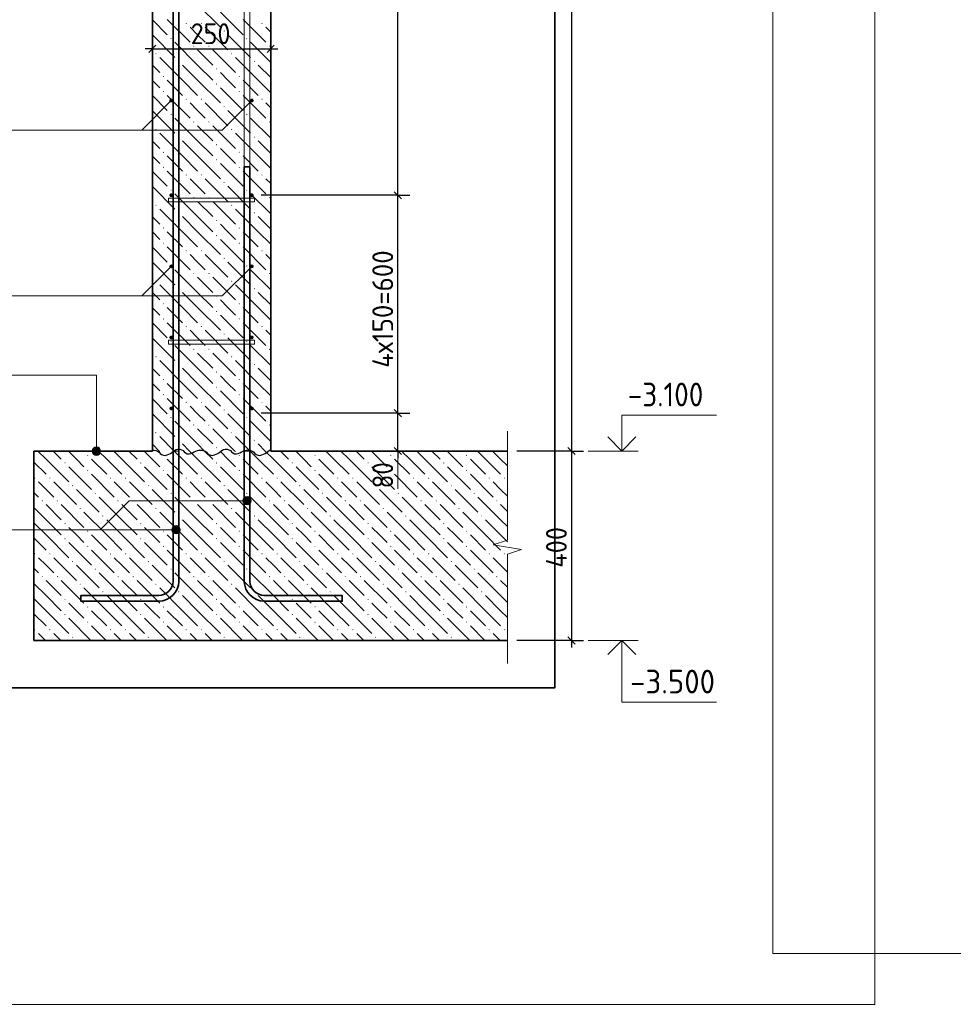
# Model space of a CAD drawing. Header units: millimetres. Extents: x 0 to 42000, y 0 to 29700.
# Tile 3 of 14: x 5225 to 15084, y 5463 to 15857. Entities that reach past the tile are written whole.
import ezdxf

# ---------------------------------------------------------------- set-up
doc = ezdxf.new("R2010")
doc.units = ezdxf.units.MM
for name, color, linetype, lineweight in [('Standard', 7, 'Continuous', 25), ('Выпуски арматуры Г-обр.', 52, 'Continuous', 25), ('ЖБ Плита Фундамента верхний уровень', 7, 'Continuous', 35), ('ЖБ Стена верхний уровень', 7, 'Continuous', 35), ('Позиционная метка линия выноска', 7, 'Continuous', 13), ('Примечания', 7, 'Continuous', 13), ('Стена фоновая арматура У1', 7, 'Continuous', 18), ('Стена фоновая арматура Х1', 7, 'Continuous', 35), ('Стена фоновая затяжка С-обр.', 52, 'Continuous', 25)]:
    doc.layers.add(name, color=color, linetype=linetype, lineweight=lineweight)
doc.styles.add('ISOCPEUR', font='txt')

msp = doc.modelspace()

# ---------------------------------------------------------------- hatches: boundary and pattern name
at = {"layer": 'ЖБ Плита Фундамента верхний уровень', "linetype": 'Continuous', "lineweight": 18, "transparency": 33554687}
for points in [[(5937, 11258), (5944, 11264), (5950, 11258), (5944, 11251)], [(6737, 11258), (6744, 11264), (6750, 11258), (6744, 11251)], [(7537, 11258), (7544, 11264), (7550, 11258), (7544, 11251)], [(8337, 11258), (8344, 11264), (8350, 11258), (8344, 11251)], [(9137, 11258), (9144, 11264), (9150, 11258), (9144, 11251)], [(9937, 11258), (9944, 11264), (9950, 11258), (9944, 11251)], [(5697, 11178), (5704, 11184), (5710, 11178), (5704, 11171)], [(6497, 11178), (6504, 11184), (6510, 11178), (6504, 11171)], [(7297, 11178), (7304, 11184), (7310, 11178), (7304, 11171)], [(8097, 11178), (8104, 11184), (8110, 11178), (8104, 11171)], [(8897, 11178), (8904, 11184), (8910, 11178), (8904, 11171)], [(9697, 11178), (9704, 11184), (9710, 11178), (9704, 11171)], [(5377, 11018), (5384, 11024), (5390, 11018), (5384, 11011)], [(5537, 11018), (5544, 11024), (5550, 11018), (5544, 11011)], [(5937, 11098), (5944, 11104), (5950, 11098), (5944, 11091)], [(6177, 11018), (6184, 11024), (6190, 11018), (6184, 11011)], [(6337, 11018), (6344, 11024), (6350, 11018), (6344, 11011)], [(6737, 11098), (6744, 11104), (6750, 11098), (6744, 11091)], [(6977, 11018), (6984, 11024), (6990, 11018), (6984, 11011)], [(7137, 11018), (7144, 11024), (7150, 11018), (7144, 11011)], [(7537, 11098), (7544, 11104), (7550, 11098), (7544, 11091)], [(7777, 11018), (7784, 11024), (7790, 11018), (7784, 11011)], [(7937, 11018), (7944, 11024), (7950, 11018), (7944, 11011)], [(8337, 11098), (8344, 11104), (8350, 11098), (8344, 11091)], [(8577, 11018), (8584, 11024), (8590, 11018), (8584, 11011)], [(8737, 11018), (8744, 11024), (8750, 11018), (8744, 11011)], [(9137, 11098), (9144, 11104), (9150, 11098), (9144, 11091)], [(9377, 11018), (9384, 11024), (9390, 11018), (9384, 11011)], [(9537, 11018), (9544, 11024), (9550, 11018), (9544, 11011)], [(9937, 11098), (9944, 11104), (9950, 11098), (9944, 11091)], [(10177, 11018), (10184, 11024), (10190, 11018), (10184, 11011)], [(10337, 11018), (10344, 11024), (10350, 11018), (10344, 11011)], [(5777, 10938), (5784, 10944), (5790, 10938), (5784, 10931)], [(6577, 10938), (6584, 10944), (6590, 10938), (6584, 10931)], [(7377, 10938), (7384, 10944), (7390, 10938), (7384, 10931)], [(8177, 10938), (8184, 10944), (8190, 10938), (8184, 10931)], [(8977, 10938), (8984, 10944), (8990, 10938), (8984, 10931)], [(9777, 10938), (9784, 10944), (9790, 10938), (9784, 10931)], [(6017, 10858), (6024, 10864), (6030, 10858), (6024, 10851)], [(6817, 10858), (6824, 10864), (6830, 10858), (6824, 10851)], [(7617, 10858), (7624, 10864), (7630, 10858), (7624, 10851)], [(8417, 10858), (8424, 10864), (8430, 10858), (8424, 10851)], [(9217, 10858), (9224, 10864), (9230, 10858), (9224, 10851)], [(10017, 10858), (10024, 10864), (10030, 10858), (10024, 10851)], [(5457, 10778), (5464, 10784), (5470, 10778), (5464, 10771)], [(5617, 10778), (5624, 10784), (5630, 10778), (5624, 10771)], [(6257, 10778), (6264, 10784), (6270, 10778), (6264, 10771)], [(6417, 10778), (6424, 10784), (6430, 10778), (6424, 10771)], [(7057, 10778), (7064, 10784), (7070, 10778), (7064, 10771)], [(7217, 10778), (7224, 10784), (7230, 10778), (7224, 10771)], [(7857, 10778), (7864, 10784), (7870, 10778), (7864, 10771)], [(8017, 10778), (8024, 10784), (8030, 10778), (8024, 10771)], [(8657, 10778), (8664, 10784), (8670, 10778), (8664, 10771)], [(8817, 10778), (8824, 10784), (8830, 10778), (8824, 10771)], [(9457, 10778), (9464, 10784), (9470, 10778), (9464, 10771)], [(9617, 10778), (9624, 10784), (9630, 10778), (9624, 10771)], [(10257, 10778), (10264, 10784), (10270, 10778), (10264, 10771)], [(5857, 10698), (5864, 10704), (5870, 10698), (5864, 10691)], [(6097, 10618), (6104, 10624), (6110, 10618), (6104, 10611)], [(6657, 10698), (6664, 10704), (6670, 10698), (6664, 10691)], [(6897, 10618), (6904, 10624), (6910, 10618), (6904, 10611)], [(7457, 10698), (7464, 10704), (7470, 10698), (7464, 10691)], [(7697, 10618), (7704, 10624), (7710, 10618), (7704, 10611)], [(8257, 10698), (8264, 10704), (8270, 10698), (8264, 10691)], [(8497, 10618), (8504, 10624), (8510, 10618), (8504, 10611)], [(9057, 10698), (9064, 10704), (9070, 10698), (9064, 10691)], [(9297, 10618), (9304, 10624), (9310, 10618), (9304, 10611)], [(9857, 10698), (9864, 10704), (9870, 10698), (9864, 10691)], [(10097, 10618), (10104, 10624), (10110, 10618), (10104, 10611)], [(5697, 10538), (5704, 10544), (5710, 10538), (5704, 10531)], [(6497, 10538), (6504, 10544), (6510, 10538), (6504, 10531)], [(7297, 10538), (7304, 10544), (7310, 10538), (7304, 10531)], [(8097, 10538), (8104, 10544), (8110, 10538), (8104, 10531)], [(8897, 10538), (8904, 10544), (8910, 10538), (8904, 10531)], [(9697, 10538), (9704, 10544), (9710, 10538), (9704, 10531)], [(5937, 10458), (5944, 10464), (5950, 10458), (5944, 10451)], [(6737, 10458), (6744, 10464), (6750, 10458), (6744, 10451)], [(7537, 10458), (7544, 10464), (7550, 10458), (7544, 10451)], [(8337, 10458), (8344, 10464), (8350, 10458), (8344, 10451)], [(9137, 10458), (9144, 10464), (9150, 10458), (9144, 10451)], [(9937, 10458), (9944, 10464), (9950, 10458), (9944, 10451)], [(5697, 10378), (5704, 10384), (5710, 10378), (5704, 10371)], [(5937, 10298), (5944, 10304), (5950, 10298), (5944, 10291)], [(6497, 10378), (6504, 10384), (6510, 10378), (6504, 10371)], [(6737, 10298), (6744, 10304), (6750, 10298), (6744, 10291)], [(7297, 10378), (7304, 10384), (7310, 10378), (7304, 10371)], [(7537, 10298), (7544, 10304), (7550, 10298), (7544, 10291)], [(8097, 10378), (8104, 10384), (8110, 10378), (8104, 10371)], [(8337, 10298), (8344, 10304), (8350, 10298), (8344, 10291)], [(8897, 10378), (8904, 10384), (8910, 10378), (8904, 10371)], [(9137, 10298), (9144, 10304), (9150, 10298), (9144, 10291)], [(9697, 10378), (9704, 10384), (9710, 10378), (9704, 10371)], [(9937, 10298), (9944, 10304), (9950, 10298), (9944, 10291)], [(5377, 10218), (5384, 10224), (5390, 10218), (5384, 10211)], [(5537, 10218), (5544, 10224), (5550, 10218), (5544, 10211)], [(6177, 10218), (6184, 10224), (6190, 10218), (6184, 10211)], [(6337, 10218), (6344, 10224), (6350, 10218), (6344, 10211)], [(6977, 10218), (6984, 10224), (6990, 10218), (6984, 10211)], [(7137, 10218), (7144, 10224), (7150, 10218), (7144, 10211)], [(7777, 10218), (7784, 10224), (7790, 10218), (7784, 10211)], [(7937, 10218), (7944, 10224), (7950, 10218), (7944, 10211)], [(8577, 10218), (8584, 10224), (8590, 10218), (8584, 10211)], [(8737, 10218), (8744, 10224), (8750, 10218), (8744, 10211)], [(9377, 10218), (9384, 10224), (9390, 10218), (9384, 10211)], [(9537, 10218), (9544, 10224), (9550, 10218), (9544, 10211)], [(10177, 10218), (10184, 10224), (10190, 10218), (10184, 10211)], [(10337, 10218), (10344, 10224), (10350, 10218), (10344, 10211)], [(5777, 10138), (5784, 10144), (5790, 10138), (5784, 10131)], [(6577, 10138), (6584, 10144), (6590, 10138), (6584, 10131)], [(7377, 10138), (7384, 10144), (7390, 10138), (7384, 10131)], [(8177, 10138), (8184, 10144), (8190, 10138), (8184, 10131)], [(8977, 10138), (8984, 10144), (8990, 10138), (8984, 10131)], [(9777, 10138), (9784, 10144), (9790, 10138), (9784, 10131)], [(5457, 9978), (5464, 9984), (5470, 9978), (5464, 9971)], [(5617, 9978), (5624, 9984), (5630, 9978), (5624, 9971)], [(6017, 10058), (6024, 10064), (6030, 10058), (6024, 10051)], [(6257, 9978), (6264, 9984), (6270, 9978), (6264, 9971)], [(6417, 9978), (6424, 9984), (6430, 9978), (6424, 9971)], [(6817, 10058), (6824, 10064), (6830, 10058), (6824, 10051)], [(7057, 9978), (7064, 9984), (7070, 9978), (7064, 9971)], [(7217, 9978), (7224, 9984), (7230, 9978), (7224, 9971)], [(7617, 10058), (7624, 10064), (7630, 10058), (7624, 10051)], [(7857, 9978), (7864, 9984), (7870, 9978), (7864, 9971)], [(8017, 9978), (8024, 9984), (8030, 9978), (8024, 9971)], [(8417, 10058), (8424, 10064), (8430, 10058), (8424, 10051)], [(8657, 9978), (8664, 9984), (8670, 9978), (8664, 9971)], [(8817, 9978), (8824, 9984), (8830, 9978), (8824, 9971)], [(9217, 10058), (9224, 10064), (9230, 10058), (9224, 10051)], [(9457, 9978), (9464, 9984), (9470, 9978), (9464, 9971)], [(9617, 9978), (9624, 9984), (9630, 9978), (9624, 9971)], [(10017, 10058), (10024, 10064), (10030, 10058), (10024, 10051)], [(10257, 9978), (10264, 9984), (10270, 9978), (10264, 9971)], [(5857, 9898), (5864, 9904), (5870, 9898), (5864, 9891)], [(6657, 9898), (6664, 9904), (6670, 9898), (6664, 9891)], [(7457, 9898), (7464, 9904), (7470, 9898), (7464, 9891)], [(8257, 9898), (8264, 9904), (8270, 9898), (8264, 9891)], [(9057, 9898), (9064, 9904), (9070, 9898), (9064, 9891)], [(9857, 9898), (9864, 9904), (9870, 9898), (9864, 9891)], [(6097, 9818), (6104, 9824), (6110, 9818), (6104, 9811)], [(6897, 9818), (6904, 9824), (6910, 9818), (6904, 9811)], [(7697, 9818), (7704, 9824), (7710, 9818), (7704, 9811)], [(8497, 9818), (8504, 9824), (8510, 9818), (8504, 9811)], [(9297, 9818), (9304, 9824), (9310, 9818), (9304, 9811)], [(10097, 9818), (10104, 9824), (10110, 9818), (10104, 9811)], [(5697, 9738), (5704, 9744), (5710, 9738), (5704, 9731)], [(6497, 9738), (6504, 9744), (6510, 9738), (6504, 9731)], [(7297, 9738), (7304, 9744), (7310, 9738), (7304, 9731)], [(8097, 9738), (8104, 9744), (8110, 9738), (8104, 9731)], [(8897, 9738), (8904, 9744), (8910, 9738), (8904, 9731)], [(9697, 9738), (9704, 9744), (9710, 9738), (9704, 9731)], [(5697, 9578), (5704, 9584), (5710, 9578), (5704, 9571)], [(5937, 9658), (5944, 9664), (5950, 9658), (5944, 9651)], [(6497, 9578), (6504, 9584), (6510, 9578), (6504, 9571)], [(6737, 9658), (6744, 9664), (6750, 9658), (6744, 9651)], [(7297, 9578), (7304, 9584), (7310, 9578), (7304, 9571)], [(7537, 9658), (7544, 9664), (7550, 9658), (7544, 9651)], [(8097, 9578), (8104, 9584), (8110, 9578), (8104, 9571)], [(8337, 9658), (8344, 9664), (8350, 9658), (8344, 9651)], [(8897, 9578), (8904, 9584), (8910, 9578), (8904, 9571)], [(9137, 9658), (9144, 9664), (9150, 9658), (9144, 9651)], [(9697, 9578), (9704, 9584), (9710, 9578), (9704, 9571)], [(9937, 9658), (9944, 9664), (9950, 9658), (9944, 9651)], [(5937, 9498), (5944, 9504), (5950, 9498), (5944, 9491)], [(6737, 9498), (6744, 9504), (6750, 9498), (6744, 9491)], [(7537, 9498), (7544, 9504), (7550, 9498), (7544, 9491)], [(8337, 9498), (8344, 9504), (8350, 9498), (8344, 9491)], [(9137, 9498), (9144, 9504), (9150, 9498), (9144, 9491)], [(9937, 9498), (9944, 9504), (9950, 9498), (9944, 9491)], [(5377, 9418), (5384, 9424), (5390, 9418), (5384, 9411)], [(5537, 9418), (5544, 9424), (5550, 9418), (5544, 9411)], [(6177, 9418), (6184, 9424), (6190, 9418), (6184, 9411)], [(6337, 9418), (6344, 9424), (6350, 9418), (6344, 9411)], [(6977, 9418), (6984, 9424), (6990, 9418), (6984, 9411)], [(7137, 9418), (7144, 9424), (7150, 9418), (7144, 9411)], [(7777, 9418), (7784, 9424), (7790, 9418), (7784, 9411)], [(7937, 9418), (7944, 9424), (7950, 9418), (7944, 9411)], [(8577, 9418), (8584, 9424), (8590, 9418), (8584, 9411)], [(8737, 9418), (8744, 9424), (8750, 9418), (8744, 9411)], [(9377, 9418), (9384, 9424), (9390, 9418), (9384, 9411)], [(9537, 9418), (9544, 9424), (9550, 9418), (9544, 9411)], [(10177, 9418), (10184, 9424), (10190, 9418), (10184, 9411)], [(10337, 9418), (10344, 9424), (10350, 9418), (10344, 9411)], [(5777, 9338), (5784, 9344), (5790, 9338), (5784, 9331)], [(6577, 9338), (6584, 9344), (6590, 9338), (6584, 9331)], [(7377, 9338), (7384, 9344), (7390, 9338), (7384, 9331)], [(8177, 9338), (8184, 9344), (8190, 9338), (8184, 9331)], [(8977, 9338), (8984, 9344), (8990, 9338), (8984, 9331)], [(9777, 9338), (9784, 9344), (9790, 9338), (9784, 9331)]]:
    msp.add_hatch(color=7, dxfattribs=at).paths.add_polyline_path(points, flags=16)
at = {"layer": 'ЖБ Стена верхний уровень', "linetype": 'Continuous', "lineweight": 18, "transparency": 33554687}
for points in [[(6977, 15818), (6984, 15824), (6990, 15818), (6984, 15811)], [(7137, 15818), (7144, 15824), (7150, 15818), (7144, 15811)], [(7777, 15818), (7784, 15824), (7790, 15818), (7784, 15811)], [(7377, 15738), (7384, 15744), (7390, 15738), (7384, 15731)], [(6817, 15658), (6824, 15664), (6830, 15658), (6824, 15651)], [(7617, 15658), (7624, 15664), (7630, 15658), (7624, 15651)], [(6657, 15498), (6664, 15504), (6670, 15498), (6664, 15491)], [(7057, 15578), (7064, 15584), (7070, 15578), (7064, 15571)], [(7217, 15578), (7224, 15584), (7230, 15578), (7224, 15571)], [(7457, 15498), (7464, 15504), (7470, 15498), (7464, 15491)], [(7857, 15578), (7864, 15584), (7870, 15578), (7864, 15571)], [(6897, 15418), (6904, 15424), (6910, 15418), (6904, 15411)], [(7697, 15418), (7704, 15424), (7710, 15418), (7704, 15411)], [(7297, 15338), (7304, 15344), (7310, 15338), (7304, 15331)], [(6737, 15258), (6744, 15264), (6750, 15258), (6744, 15251)], [(7297, 15178), (7304, 15184), (7310, 15178), (7304, 15171)], [(7537, 15258), (7544, 15264), (7550, 15258), (7544, 15251)], [(6737, 15098), (6744, 15104), (6750, 15098), (6744, 15091)], [(7537, 15098), (7544, 15104), (7550, 15098), (7544, 15091)], [(6977, 15018), (6984, 15024), (6990, 15018), (6984, 15011)], [(7137, 15018), (7144, 15024), (7150, 15018), (7144, 15011)], [(7777, 15018), (7784, 15024), (7790, 15018), (7784, 15011)], [(6817, 14858), (6824, 14864), (6830, 14858), (6824, 14851)], [(7377, 14938), (7384, 14944), (7390, 14938), (7384, 14931)], [(7617, 14858), (7624, 14864), (7630, 14858), (7624, 14851)], [(7057, 14778), (7064, 14784), (7070, 14778), (7064, 14771)], [(7217, 14778), (7224, 14784), (7230, 14778), (7224, 14771)], [(7857, 14778), (7864, 14784), (7870, 14778), (7864, 14771)], [(6657, 14698), (6664, 14704), (6670, 14698), (6664, 14691)], [(7457, 14698), (7464, 14704), (7470, 14698), (7464, 14691)], [(6897, 14618), (6904, 14624), (6910, 14618), (6904, 14611)], [(7697, 14618), (7704, 14624), (7710, 14618), (7704, 14611)], [(6737, 14458), (6744, 14464), (6750, 14458), (6744, 14451)], [(7297, 14538), (7304, 14544), (7310, 14538), (7304, 14531)], [(7537, 14458), (7544, 14464), (7550, 14458), (7544, 14451)], [(7297, 14378), (7304, 14384), (7310, 14378), (7304, 14371)], [(6737, 14298), (6744, 14304), (6750, 14298), (6744, 14291)], [(7537, 14298), (7544, 14304), (7550, 14298), (7544, 14291)], [(6977, 14218), (6984, 14224), (6990, 14218), (6984, 14211)], [(7137, 14218), (7144, 14224), (7150, 14218), (7144, 14211)], [(7377, 14138), (7384, 14144), (7390, 14138), (7384, 14131)], [(7777, 14218), (7784, 14224), (7790, 14218), (7784, 14211)], [(6817, 14058), (6824, 14064), (6830, 14058), (6824, 14051)], [(7617, 14058), (7624, 14064), (7630, 14058), (7624, 14051)], [(7057, 13978), (7064, 13984), (7070, 13978), (7064, 13971)], [(7217, 13978), (7224, 13984), (7230, 13978), (7224, 13971)], [(7857, 13978), (7864, 13984), (7870, 13978), (7864, 13971)], [(6657, 13898), (6664, 13904), (6670, 13898), (6664, 13891)], [(6897, 13818), (6904, 13824), (6910, 13818), (6904, 13811)], [(7457, 13898), (7464, 13904), (7470, 13898), (7464, 13891)], [(7697, 13818), (7704, 13824), (7710, 13818), (7704, 13811)], [(7297, 13738), (7304, 13744), (7310, 13738), (7304, 13731)], [(6737, 13658), (6744, 13664), (6750, 13658), (6744, 13651)], [(7537, 13658), (7544, 13664), (7550, 13658), (7544, 13651)], [(7297, 13578), (7304, 13584), (7310, 13578), (7304, 13571)], [(6737, 13498), (6744, 13504), (6750, 13498), (6744, 13491)], [(6977, 13418), (6984, 13424), (6990, 13418), (6984, 13411)], [(7137, 13418), (7144, 13424), (7150, 13418), (7144, 13411)], [(7537, 13498), (7544, 13504), (7550, 13498), (7544, 13491)], [(7777, 13418), (7784, 13424), (7790, 13418), (7784, 13411)], [(7377, 13338), (7384, 13344), (7390, 13338), (7384, 13331)], [(6817, 13258), (6824, 13264), (6830, 13258), (6824, 13251)], [(7617, 13258), (7624, 13264), (7630, 13258), (7624, 13251)], [(6657, 13098), (6664, 13104), (6670, 13098), (6664, 13091)], [(7057, 13178), (7064, 13184), (7070, 13178), (7064, 13171)], [(7217, 13178), (7224, 13184), (7230, 13178), (7224, 13171)], [(7457, 13098), (7464, 13104), (7470, 13098), (7464, 13091)], [(7857, 13178), (7864, 13184), (7870, 13178), (7864, 13171)], [(6897, 13018), (6904, 13024), (6910, 13018), (6904, 13011)], [(7697, 13018), (7704, 13024), (7710, 13018), (7704, 13011)], [(7297, 12938), (7304, 12944), (7310, 12938), (7304, 12931)], [(6737, 12858), (6744, 12864), (6750, 12858), (6744, 12851)], [(7297, 12778), (7304, 12784), (7310, 12778), (7304, 12771)], [(7537, 12858), (7544, 12864), (7550, 12858), (7544, 12851)], [(6737, 12698), (6744, 12704), (6750, 12698), (6744, 12691)], [(7537, 12698), (7544, 12704), (7550, 12698), (7544, 12691)], [(6977, 12618), (6984, 12624), (6990, 12618), (6984, 12611)], [(7137, 12618), (7144, 12624), (7150, 12618), (7144, 12611)], [(7777, 12618), (7784, 12624), (7790, 12618), (7784, 12611)], [(7377, 12538), (7384, 12544), (7390, 12538), (7384, 12531)], [(6817, 12458), (6824, 12464), (6830, 12458), (6824, 12451)], [(7057, 12378), (7064, 12384), (7070, 12378), (7064, 12371)], [(7217, 12378), (7224, 12384), (7230, 12378), (7224, 12371)], [(7617, 12458), (7624, 12464), (7630, 12458), (7624, 12451)], [(7857, 12378), (7864, 12384), (7870, 12378), (7864, 12371)], [(6657, 12298), (6664, 12304), (6670, 12298), (6664, 12291)], [(7457, 12298), (7464, 12304), (7470, 12298), (7464, 12291)], [(6897, 12218), (6904, 12224), (6910, 12218), (6904, 12211)], [(7697, 12218), (7704, 12224), (7710, 12218), (7704, 12211)], [(6737, 12058), (6744, 12064), (6750, 12058), (6744, 12051)], [(7297, 12138), (7304, 12144), (7310, 12138), (7304, 12131)], [(7537, 12058), (7544, 12064), (7550, 12058), (7544, 12051)], [(7297, 11978), (7304, 11984), (7310, 11978), (7304, 11971)], [(6737, 11898), (6744, 11904), (6750, 11898), (6744, 11891)], [(7537, 11898), (7544, 11904), (7550, 11898), (7544, 11891)], [(6977, 11818), (6984, 11824), (6990, 11818), (6984, 11811)], [(7137, 11818), (7144, 11824), (7150, 11818), (7144, 11811)], [(7777, 11818), (7784, 11824), (7790, 11818), (7784, 11811)], [(6817, 11658), (6824, 11664), (6830, 11658), (6824, 11651)], [(7377, 11738), (7384, 11744), (7390, 11738), (7384, 11731)], [(7617, 11658), (7624, 11664), (7630, 11658), (7624, 11651)], [(7057, 11578), (7064, 11584), (7070, 11578), (7064, 11571)], [(7217, 11578), (7224, 11584), (7230, 11578), (7224, 11571)], [(7857, 11578), (7864, 11584), (7870, 11578), (7864, 11571)], [(6657, 11498), (6664, 11504), (6670, 11498), (6664, 11491)], [(7457, 11498), (7464, 11504), (7470, 11498), (7464, 11491)], [(6897, 11418), (6904, 11424), (6910, 11418), (6904, 11411)], [(7297, 11338), (7304, 11344), (7310, 11338), (7304, 11331)], [(7697, 11418), (7704, 11424), (7710, 11418), (7704, 11411)]]:
    msp.add_hatch(color=7, dxfattribs=at).paths.add_polyline_path(points, flags=16)
at = {"layer": 'Позиционная метка линия выноска', "linetype": 'Continuous', "lineweight": 13, "transparency": 33554687}
for points in [[(5996, 11326), (6073, 11326), (6057, 11342)], [(5996, 11326), (6057, 11342), (6012, 11342)], [(6012, 11342), (6057, 11342), (6035, 11348)], [(5990, 11303), (6080, 11303), (6073, 11326)], [(5990, 11303), (6073, 11326), (5996, 11326)], [(5996, 11281), (6080, 11303), (5990, 11303)], [(5996, 11281), (6073, 11281), (6080, 11303)], [(6012, 11265), (6073, 11281), (5996, 11281)], [(6012, 11265), (6057, 11265), (6073, 11281)], [(6057, 11265), (6012, 11265), (6035, 11258)], [(7603, 10740), (7603, 10817), (7587, 10801)], [(7626, 10734), (7626, 10824), (7603, 10817)], [(7626, 10734), (7603, 10817), (7603, 10740)], [(7648, 10740), (7648, 10817), (7626, 10824)], [(7648, 10740), (7626, 10824), (7626, 10734)], [(7665, 10756), (7665, 10801), (7648, 10817)], [(7665, 10756), (7648, 10817), (7648, 10740)], [(7587, 10756), (7587, 10801), (7581, 10779)], [(7603, 10740), (7587, 10801), (7587, 10756)], [(7665, 10801), (7665, 10756), (7671, 10779)], [(6853, 10435), (6853, 10512), (6837, 10496)], [(6876, 10428), (6876, 10518), (6853, 10512)], [(6876, 10428), (6853, 10512), (6853, 10435)], [(6898, 10435), (6898, 10512), (6876, 10518)], [(6898, 10435), (6876, 10518), (6876, 10428)], [(6915, 10451), (6915, 10496), (6898, 10512)], [(6915, 10451), (6898, 10512), (6898, 10435)], [(6837, 10451), (6837, 10496), (6831, 10473)], [(6853, 10435), (6837, 10496), (6837, 10451)], [(6915, 10496), (6915, 10451), (6921, 10473)]]:
    msp.add_hatch(color=7, dxfattribs=at).paths.add_polyline_path(points)
at = {"layer": 'Стена фоновая арматура У1', "linetype": 'Continuous', "lineweight": 13, "transparency": 33554687}
for points in [[(6846, 15003), (6844, 15011), (6840, 15017), (6834, 15022), (6826, 15023), (6818, 15022), (6812, 15017), (6807, 15011), (6806, 15003), (6807, 14996), (6812, 14989), (6818, 14985), (6826, 14983), (6834, 14985), (6840, 14989), (6844, 14996)], [(7696, 15003), (7694, 15011), (7690, 15017), (7684, 15022), (7676, 15023), (7668, 15022), (7662, 15017), (7657, 15011), (7656, 15003), (7657, 14996), (7662, 14989), (7668, 14985), (7676, 14983), (7684, 14985), (7690, 14989), (7694, 14996)], [(6846, 14003), (6844, 14011), (6840, 14017), (6834, 14022), (6826, 14023), (6818, 14022), (6812, 14017), (6807, 14011), (6806, 14003), (6807, 13996), (6812, 13989), (6818, 13985), (6826, 13983), (6834, 13985), (6840, 13989), (6844, 13996)], [(7696, 14003), (7694, 14011), (7690, 14017), (7684, 14022), (7676, 14023), (7668, 14022), (7662, 14017), (7657, 14011), (7656, 14003), (7657, 13996), (7662, 13989), (7668, 13985), (7676, 13983), (7684, 13985), (7690, 13989), (7694, 13996)], [(6846, 13253), (6844, 13261), (6840, 13267), (6834, 13272), (6826, 13273), (6818, 13272), (6812, 13267), (6807, 13261), (6806, 13253), (6807, 13246), (6812, 13239), (6818, 13235), (6826, 13233), (6834, 13235), (6840, 13239), (6844, 13246)], [(7696, 13253), (7694, 13261), (7690, 13267), (7684, 13272), (7676, 13273), (7668, 13272), (7662, 13267), (7657, 13261), (7656, 13253), (7657, 13246), (7662, 13239), (7668, 13235), (7676, 13233), (7684, 13235), (7690, 13239), (7694, 13246)], [(6846, 12503), (6844, 12511), (6840, 12517), (6834, 12522), (6826, 12523), (6818, 12522), (6812, 12517), (6807, 12511), (6806, 12503), (6807, 12496), (6812, 12489), (6818, 12485), (6826, 12483), (6834, 12485), (6840, 12489), (6844, 12496)], [(7696, 12503), (7694, 12511), (7690, 12517), (7684, 12522), (7676, 12523), (7668, 12522), (7662, 12517), (7657, 12511), (7656, 12503), (7657, 12496), (7662, 12489), (7668, 12485), (7676, 12483), (7684, 12485), (7690, 12489), (7694, 12496)], [(6846, 11753), (6844, 11761), (6840, 11767), (6834, 11772), (6826, 11773), (6818, 11772), (6812, 11767), (6807, 11761), (6806, 11753), (6807, 11746), (6812, 11739), (6818, 11735), (6826, 11733), (6834, 11735), (6840, 11739), (6844, 11746)], [(7696, 11753), (7694, 11761), (7690, 11767), (7684, 11772), (7676, 11773), (7668, 11772), (7662, 11767), (7657, 11761), (7656, 11753), (7657, 11746), (7662, 11739), (7668, 11735), (7676, 11733), (7684, 11735), (7690, 11739), (7694, 11746)]]:
    msp.add_hatch(color=7, dxfattribs=at).paths.add_polyline_path(points)

# ---------------------------------------------------------------- linework, layer by layer
at = {"layer": 'Standard', "color": 7, "linetype": 'Continuous', "lineweight": -3, "transparency": 33554687}
for p, q in [((11053, 25003), (11053, 11303)), ((9219, 14003), (9219, 24003)), ((6626, 15549), (6626, 15674)), ((7876, 15549), (7876, 15674)), ((6626, 15549), (6551, 15549)), ((6626, 15549), (6626, 15424)), ((6626, 15549), (6626, 15549)), ((6626, 15549), (7876, 15549)), ((7876, 15549), (7876, 15424)), ((7876, 15549), (7876, 15549)), ((7876, 15549), (7951, 15549)), ((9219, 14003), (9094, 14003)), ((9219, 14003), (9344, 14003)), ((9219, 11703), (9094, 11703)), ((9219, 11703), (9344, 11703)), ((9219, 11303), (9219, 11703)), ((9219, 11303), (9094, 11303)), ((9219, 11303), (9344, 11303)), ((9219, 11303), (9219, 11228)), ((11053, 11303), (10928, 11303)), ((11053, 11303), (11178, 11303)), ((11053, 11303), (11053, 9303)), ((11053, 9303), (10476, 9303)), ((11053, 9303), (10928, 9303)), ((11053, 9303), (11178, 9303)), ((11053, 9303), (11053, 9228))]:
    msp.add_line(p, q, dxfattribs=at)
at = {"layer": 'Standard', "color": 7, "linetype": 'Continuous', "lineweight": 25, "transparency": 33554687}
for p, q in [((6588, 15512), (6663, 15587)), ((7838, 15512), (7913, 15587)), ((9256, 13966), (9181, 14041)), ((9256, 11666), (9181, 11741)), ((9256, 11266), (9181, 11341)), ((11015, 11341), (11090, 11266)), ((11015, 9341), (11090, 9266))]:
    msp.add_line(p, q, dxfattribs=at)
at = {"layer": 'Standard', "color": 7, "linetype": 'Continuous', "lineweight": 13, "transparency": 33554687}
for p, q in [((9219, 11303), (9219, 10903)), ((11228, 11303), (11758, 11303)), ((11228, 9303), (11758, 9303))]:
    msp.add_line(p, q, dxfattribs=at)
for points in [[(14256, 29200), (2000, 29200), (2000, 5463), (14256, 5463), (14256, 29200)], [(41500, 29200), (13180, 29200), (13180, 6000), (41500, 6000), (41500, 29200)], [(11584, 11303), (11584, 11683), (12584, 11683)], [(11584, 9303), (11584, 8653), (12584, 8653)]]:
    msp.add_lwpolyline(points, dxfattribs=at)
at = {"layer": 'Standard', "color": 254, "linetype": 'Continuous', "lineweight": 35, "true_color": 0xc4c4ff, "transparency": 33554687}
msp.add_lwpolyline([(4626, 8803), (10876, 8803), (10876, 27853), (4626, 27853), (4626, 8803)], dxfattribs=at)
at = {"layer": 'Standard', "color": 7, "linetype": 'Continuous', "lineweight": -3, "transparency": 33554687}
for points in [[(9219, 14003), (9202, 14003), (9202, 14003), (9202, 14003), (9202, 14003), (9202, 14003), (9202, 14003), (7776, 14003)], [(9219, 11703), (9219, 12121), (9219, 12121), (9219, 14003)], [(9219, 11703), (9202, 11703), (9202, 11703), (9202, 11703), (9202, 11703), (9202, 11703), (9202, 11703), (9202, 11703), (9202, 11703), (7776, 11703)], [(9219, 11303), (9319, 11303), (9319, 11303), (9369, 11303)], [(11053, 11303), (11036, 11303), (11036, 11303), (10476, 11303)]]:
    msp.add_lwpolyline(points, dxfattribs=at)
at = {"layer": 'Standard', "color": 7, "linetype": 'Continuous', "lineweight": 35, "transparency": 33554687}
for points in [[(11435, 11452), (11584, 11303), (11732, 11452)], [(11435, 9155), (11584, 9303), (11732, 9155)]]:
    msp.add_lwpolyline(points, dxfattribs=at)
at = {"layer": 'Выпуски арматуры Г-обр.', "color": 7, "linetype": 'Continuous', "lineweight": 35, "transparency": 33554687}
for points in [[(6906, 16303), (6906, 9924), (6901, 9886), (6888, 9847), (6868, 9811), (6843, 9781), (6813, 9757), (6777, 9736), (6738, 9723), (6700, 9718), (5871, 9718), (5871, 9778), (6696, 9778), (6724, 9782), (6753, 9792), (6779, 9806), (6800, 9824), (6818, 9845), (6833, 9871), (6842, 9900), (6846, 9928), (6846, 16303), (6906, 16303)], [(7656, 14303), (7656, 9928), (7660, 9900), (7669, 9871), (7684, 9845), (7702, 9824), (7723, 9806), (7749, 9792), (7778, 9782), (7806, 9778), (8631, 9778), (8631, 9718), (7802, 9718), (7764, 9723), (7725, 9736), (7689, 9757), (7659, 9781), (7634, 9811), (7614, 9847), (7601, 9886), (7596, 9924), (7596, 14303), (7656, 14303)]]:
    msp.add_lwpolyline(points, dxfattribs=at)
at = {"layer": 'ЖБ Плита Фундамента верхний уровень', "color": 7, "linetype": 'Continuous', "lineweight": 35, "transparency": 33554687}
for p, q in [((5376, 11303), (5376, 9303)), ((6626, 11303), (5376, 11303)), ((10376, 11303), (7876, 11303)), ((5376, 9303), (10376, 9303))]:
    msp.add_line(p, q, dxfattribs=at)
at = {"layer": 'ЖБ Плита Фундамента верхний уровень', "color": 252, "linetype": 'Continuous', "lineweight": 18, "true_color": 0x8f8f8f, "transparency": 33554687}
for p, q in [((5418, 11303), (5504, 11218)), ((5578, 11303), (5664, 11218)), ((5824, 11218), (5744, 11298)), ((5898, 11303), (5904, 11298)), ((6144, 11218), (6058, 11303)), ((6218, 11303), (6304, 11218)), ((6378, 11303), (6464, 11218)), ((6624, 11218), (6544, 11298)), ((6698, 11303), (6704, 11298)), ((6944, 11218), (6858, 11303)), ((7018, 11303), (7104, 11218)), ((7178, 11303), (7264, 11218)), ((7424, 11218), (7344, 11298)), ((7498, 11303), (7504, 11298)), ((7744, 11218), (7658, 11303)), ((7818, 11303), (7904, 11218)), ((7978, 11303), (8064, 11218)), ((8224, 11218), (8144, 11298)), ((8298, 11303), (8304, 11298)), ((8544, 11218), (8458, 11303)), ((8618, 11303), (8704, 11218)), ((8778, 11303), (8864, 11218)), ((9024, 11218), (8944, 11298)), ((9098, 11303), (9104, 11298)), ((9344, 11218), (9258, 11303)), ((9418, 11303), (9504, 11218)), ((9578, 11303), (9664, 11218)), ((9824, 11218), (9744, 11298)), ((9898, 11303), (9904, 11298)), ((10144, 11218), (10058, 11303)), ((10218, 11303), (10304, 11218)), ((5376, 11186), (5504, 11058)), ((5504, 11218), (5744, 10978)), ((5744, 11138), (5984, 10898)), ((5904, 11138), (5824, 11218)), ((5984, 11218), (6144, 11058)), ((6144, 11218), (6304, 11058)), ((6304, 11218), (6544, 10978)), ((6544, 11138), (6784, 10898)), ((6704, 11138), (6624, 11218)), ((6784, 11218), (6944, 11058)), ((6944, 11218), (7104, 11058)), ((7104, 11218), (7344, 10978)), ((7344, 11138), (7584, 10898)), ((7504, 11138), (7424, 11218)), ((7584, 11218), (7744, 11058)), ((7744, 11218), (7904, 11058)), ((7904, 11218), (8144, 10978)), ((8144, 11138), (8384, 10898)), ((8304, 11138), (8224, 11218)), ((8384, 11218), (8544, 11058)), ((8544, 11218), (8704, 11058)), ((8704, 11218), (8944, 10978)), ((8944, 11138), (9184, 10898)), ((9104, 11138), (9024, 11218)), ((9184, 11218), (9344, 11058)), ((9344, 11218), (9504, 11058)), ((9504, 11218), (9744, 10978)), ((9744, 11138), (9984, 10898)), ((9904, 11138), (9824, 11218)), ((9984, 11218), (10144, 11058)), ((10144, 11218), (10304, 11058)), ((10304, 11218), (10376, 11146)), ((5984, 11058), (6224, 10818)), ((6784, 11058), (7024, 10818)), ((7584, 11058), (7824, 10818)), ((8384, 11058), (8624, 10818)), ((9184, 11058), (9424, 10818)), ((9984, 11058), (10224, 10818)), ((5504, 10898), (5424, 10978)), ((5584, 10978), (5824, 10738)), ((6304, 10898), (6224, 10978)), ((6384, 10978), (6624, 10738)), ((7104, 10898), (7024, 10978)), ((7184, 10978), (7424, 10738)), ((7904, 10898), (7824, 10978)), ((7984, 10978), (8224, 10738)), ((8704, 10898), (8624, 10978)), ((8784, 10978), (9024, 10738)), ((9504, 10898), (9424, 10978)), ((9584, 10978), (9824, 10738)), ((10304, 10898), (10224, 10978)), ((5376, 10866), (5424, 10818)), ((5584, 10818), (5504, 10898)), ((5824, 10898), (6064, 10658)), ((6304, 10578), (6064, 10818)), ((6384, 10818), (6304, 10898)), ((6624, 10898), (6864, 10658)), ((7104, 10578), (6864, 10818)), ((7184, 10818), (7104, 10898)), ((7424, 10898), (7664, 10658)), ((7904, 10578), (7664, 10818)), ((7984, 10818), (7904, 10898)), ((8224, 10898), (8464, 10658)), ((8704, 10578), (8464, 10818)), ((8784, 10818), (8704, 10898)), ((9024, 10898), (9264, 10658)), ((9504, 10578), (9264, 10818)), ((9584, 10818), (9504, 10898)), ((9824, 10898), (10064, 10658)), ((10304, 10578), (10064, 10818)), ((10376, 10826), (10304, 10898)), ((5504, 10578), (5376, 10706)), ((5504, 10738), (5664, 10578)), ((5664, 10738), (5904, 10498)), ((6304, 10738), (6464, 10578)), ((6464, 10738), (6704, 10498)), ((7104, 10738), (7264, 10578)), ((7264, 10738), (7504, 10498)), ((7904, 10738), (8064, 10578)), ((8064, 10738), (8304, 10498)), ((8704, 10738), (8864, 10578)), ((8864, 10738), (9104, 10498)), ((9504, 10738), (9664, 10578)), ((9664, 10738), (9904, 10498)), ((10304, 10738), (10376, 10666)), ((6144, 10418), (5904, 10658)), ((6944, 10418), (6704, 10658)), ((7744, 10418), (7504, 10658)), ((8544, 10418), (8304, 10658)), ((9344, 10418), (9104, 10658)), ((10144, 10418), (9904, 10658)), ((5376, 10546), (5504, 10418)), ((5504, 10578), (5664, 10418)), ((5824, 10418), (5744, 10498)), ((6144, 10578), (6304, 10418)), ((6304, 10578), (6464, 10418)), ((6624, 10418), (6544, 10498)), ((6944, 10578), (7104, 10418)), ((7104, 10578), (7264, 10418)), ((7424, 10418), (7344, 10498)), ((7744, 10578), (7904, 10418)), ((7904, 10578), (8064, 10418)), ((8224, 10418), (8144, 10498)), ((8544, 10578), (8704, 10418)), ((8704, 10578), (8864, 10418)), ((9024, 10418), (8944, 10498)), ((9344, 10578), (9504, 10418)), ((9504, 10578), (9664, 10418)), ((9824, 10418), (9744, 10498)), ((10144, 10578), (10304, 10418)), ((10304, 10578), (10376, 10506)), ((5504, 10418), (5744, 10178)), ((5904, 10338), (5824, 10418)), ((5984, 10418), (6144, 10258)), ((6144, 10418), (6304, 10258)), ((6304, 10418), (6544, 10178)), ((6704, 10338), (6624, 10418)), ((6784, 10418), (6944, 10258)), ((6944, 10418), (7104, 10258)), ((7104, 10418), (7344, 10178)), ((7504, 10338), (7424, 10418)), ((7584, 10418), (7744, 10258)), ((7744, 10418), (7904, 10258)), ((7904, 10418), (8144, 10178)), ((8304, 10338), (8224, 10418)), ((8384, 10418), (8544, 10258)), ((8544, 10418), (8704, 10258)), ((8704, 10418), (8944, 10178)), ((9104, 10338), (9024, 10418)), ((9184, 10418), (9344, 10258)), ((9344, 10418), (9504, 10258)), ((9504, 10418), (9744, 10178)), ((9904, 10338), (9824, 10418)), ((9984, 10418), (10144, 10258)), ((10144, 10418), (10304, 10258)), ((10304, 10418), (10376, 10346)), ((5376, 10386), (5504, 10258)), ((5744, 10338), (5984, 10098)), ((6544, 10338), (6784, 10098)), ((7344, 10338), (7584, 10098)), ((8144, 10338), (8384, 10098)), ((8944, 10338), (9184, 10098)), ((9744, 10338), (9984, 10098)), ((5984, 10258), (6224, 10018)), ((6784, 10258), (7024, 10018)), ((7584, 10258), (7824, 10018)), ((8384, 10258), (8624, 10018)), ((9184, 10258), (9424, 10018)), ((9984, 10258), (10224, 10018)), ((5504, 10098), (5424, 10178)), ((5584, 10018), (5504, 10098)), ((5584, 10178), (5824, 9938)), ((5824, 10098), (6064, 9858)), ((6304, 10098), (6224, 10178)), ((6384, 10018), (6304, 10098)), ((6384, 10178), (6624, 9938)), ((6624, 10098), (6864, 9858)), ((7104, 10098), (7024, 10178)), ((7184, 10018), (7104, 10098)), ((7184, 10178), (7424, 9938)), ((7424, 10098), (7664, 9858)), ((7904, 10098), (7824, 10178)), ((7984, 10018), (7904, 10098)), ((7984, 10178), (8224, 9938)), ((8224, 10098), (8464, 9858)), ((8704, 10098), (8624, 10178)), ((8784, 10018), (8704, 10098)), ((8784, 10178), (9024, 9938)), ((9024, 10098), (9264, 9858)), ((9504, 10098), (9424, 10178)), ((9584, 10018), (9504, 10098)), ((9584, 10178), (9824, 9938)), ((9824, 10098), (10064, 9858)), ((10304, 10098), (10224, 10178)), ((10376, 10026), (10304, 10098)), ((5376, 10066), (5424, 10018)), ((6304, 9778), (6064, 10018)), ((7104, 9778), (6864, 10018)), ((7904, 9778), (7664, 10018)), ((8704, 9778), (8464, 10018)), ((9504, 9778), (9264, 10018)), ((10304, 9778), (10064, 10018)), ((5504, 9778), (5376, 9906)), ((5504, 9938), (5664, 9778)), ((5664, 9938), (5904, 9698)), ((6304, 9938), (6464, 9778)), ((6464, 9938), (6704, 9698)), ((7104, 9938), (7264, 9778)), ((7264, 9938), (7504, 9698)), ((7904, 9938), (8064, 9778)), ((8064, 9938), (8304, 9698)), ((8704, 9938), (8864, 9778)), ((8864, 9938), (9104, 9698)), ((9504, 9938), (9664, 9778)), ((9664, 9938), (9904, 9698)), ((10304, 9938), (10376, 9866)), ((5504, 9778), (5664, 9618)), ((6144, 9618), (5904, 9858)), ((6144, 9778), (6304, 9618)), ((6304, 9778), (6464, 9618)), ((6944, 9618), (6704, 9858)), ((6944, 9778), (7104, 9618)), ((7104, 9778), (7264, 9618)), ((7744, 9618), (7504, 9858)), ((7744, 9778), (7904, 9618)), ((7904, 9778), (8064, 9618)), ((8544, 9618), (8304, 9858)), ((8544, 9778), (8704, 9618)), ((8704, 9778), (8864, 9618)), ((9344, 9618), (9104, 9858)), ((9344, 9778), (9504, 9618)), ((9504, 9778), (9664, 9618)), ((10144, 9618), (9904, 9858)), ((10144, 9778), (10304, 9618)), ((10304, 9778), (10376, 9706)), ((5376, 9746), (5504, 9618)), ((5824, 9618), (5744, 9698)), ((6624, 9618), (6544, 9698)), ((7424, 9618), (7344, 9698)), ((8224, 9618), (8144, 9698)), ((9024, 9618), (8944, 9698)), ((9824, 9618), (9744, 9698)), ((5376, 9586), (5504, 9458)), ((5504, 9618), (5744, 9378)), ((5904, 9538), (5824, 9618)), ((5984, 9618), (6144, 9458)), ((6144, 9618), (6304, 9458)), ((6304, 9618), (6544, 9378)), ((6704, 9538), (6624, 9618)), ((6784, 9618), (6944, 9458)), ((6944, 9618), (7104, 9458)), ((7104, 9618), (7344, 9378)), ((7504, 9538), (7424, 9618)), ((7584, 9618), (7744, 9458)), ((7744, 9618), (7904, 9458)), ((7904, 9618), (8144, 9378)), ((8304, 9538), (8224, 9618)), ((8384, 9618), (8544, 9458)), ((8544, 9618), (8704, 9458)), ((8704, 9618), (8944, 9378)), ((9104, 9538), (9024, 9618)), ((9184, 9618), (9344, 9458)), ((9344, 9618), (9504, 9458)), ((9504, 9618), (9744, 9378)), ((9904, 9538), (9824, 9618)), ((9984, 9618), (10144, 9458)), ((10144, 9618), (10304, 9458)), ((10304, 9618), (10376, 9546)), ((5744, 9538), (5978, 9303)), ((6544, 9538), (6778, 9303)), ((7344, 9538), (7578, 9303)), ((8144, 9538), (8378, 9303)), ((8944, 9538), (9178, 9303)), ((9744, 9538), (9978, 9303)), ((5498, 9303), (5424, 9378)), ((5584, 9378), (5658, 9303)), ((5984, 9458), (6138, 9303)), ((6298, 9303), (6224, 9378)), ((6384, 9378), (6458, 9303)), ((6784, 9458), (6938, 9303)), ((7098, 9303), (7024, 9378)), ((7184, 9378), (7258, 9303)), ((7584, 9458), (7738, 9303)), ((7898, 9303), (7824, 9378)), ((7984, 9378), (8058, 9303)), ((8384, 9458), (8538, 9303)), ((8698, 9303), (8624, 9378)), ((8784, 9378), (8858, 9303)), ((9184, 9458), (9338, 9303)), ((9498, 9303), (9424, 9378)), ((9584, 9378), (9658, 9303)), ((9984, 9458), (10138, 9303)), ((10298, 9303), (10224, 9378))]:
    msp.add_line(p, q, dxfattribs=at)
at = {"layer": 'ЖБ Стена верхний уровень', "color": 7, "linetype": 'Continuous', "lineweight": 35, "transparency": 33554687}
for p, q in [((6626, 25003), (6626, 11303)), ((7876, 11303), (7876, 25003))]:
    msp.add_line(p, q, dxfattribs=at)
at = {"layer": 'ЖБ Стена верхний уровень', "color": 9, "linetype": 'Continuous', "lineweight": 18, "true_color": 0xc7c7c7, "transparency": 33554687}
for p, q in [((7104, 16018), (7344, 15778)), ((7344, 15938), (7584, 15698)), ((6626, 15856), (6784, 15698)), ((6784, 15858), (7024, 15618)), ((7584, 15858), (7824, 15618)), ((6626, 15696), (6864, 15458)), ((7104, 15698), (7024, 15778)), ((7184, 15618), (7104, 15698)), ((7184, 15778), (7424, 15538)), ((7424, 15698), (7664, 15458)), ((7876, 15726), (7824, 15778)), ((7104, 15378), (6864, 15618)), ((7876, 15406), (7664, 15618)), ((7104, 15538), (7264, 15378)), ((7264, 15538), (7504, 15298)), ((6944, 15218), (6704, 15458)), ((7744, 15218), (7504, 15458)), ((6626, 15376), (6704, 15298)), ((6944, 15378), (7104, 15218)), ((7104, 15378), (7264, 15218)), ((7424, 15218), (7344, 15298)), ((7744, 15378), (7876, 15246)), ((6704, 15138), (6626, 15216)), ((6784, 15218), (6944, 15058)), ((6944, 15218), (7104, 15058)), ((7104, 15218), (7344, 14978)), ((7504, 15138), (7424, 15218)), ((7584, 15218), (7744, 15058)), ((7744, 15218), (7876, 15086)), ((7344, 15138), (7584, 14898)), ((6626, 15056), (6784, 14898)), ((6784, 15058), (7024, 14818)), ((7104, 14898), (7024, 14978)), ((7184, 14978), (7424, 14738)), ((7584, 15058), (7824, 14818)), ((7876, 14926), (7824, 14978)), ((6626, 14896), (6864, 14658)), ((7184, 14818), (7104, 14898)), ((7424, 14898), (7664, 14658)), ((7104, 14578), (6864, 14818)), ((7876, 14606), (7664, 14818)), ((6944, 14418), (6704, 14658)), ((7104, 14738), (7264, 14578)), ((7264, 14738), (7504, 14498)), ((7744, 14418), (7504, 14658)), ((6626, 14576), (6704, 14498)), ((6944, 14578), (7104, 14418)), ((7104, 14578), (7264, 14418)), ((7744, 14578), (7876, 14446)), ((7424, 14418), (7344, 14498)), ((6704, 14338), (6626, 14416)), ((6784, 14418), (6944, 14258)), ((6944, 14418), (7104, 14258)), ((7104, 14418), (7344, 14178)), ((7504, 14338), (7424, 14418)), ((7584, 14418), (7744, 14258)), ((7744, 14418), (7876, 14286)), ((6626, 14256), (6784, 14098)), ((6784, 14258), (7024, 14018)), ((7344, 14338), (7584, 14098)), ((7584, 14258), (7824, 14018)), ((7104, 14098), (7024, 14178)), ((7184, 14178), (7424, 13938)), ((7876, 14126), (7824, 14178)), ((6626, 14096), (6864, 13858)), ((7184, 14018), (7104, 14098)), ((7424, 14098), (7664, 13858)), ((7104, 13778), (6864, 14018)), ((7104, 13938), (7264, 13778)), ((7264, 13938), (7504, 13698)), ((7876, 13806), (7664, 14018)), ((6944, 13618), (6704, 13858)), ((7744, 13618), (7504, 13858)), ((6626, 13776), (6704, 13698)), ((6944, 13778), (7104, 13618)), ((7104, 13778), (7264, 13618)), ((7744, 13778), (7876, 13646)), ((6704, 13538), (6626, 13616)), ((6784, 13618), (6944, 13458)), ((6944, 13618), (7104, 13458)), ((7104, 13618), (7344, 13378)), ((7424, 13618), (7344, 13698)), ((7504, 13538), (7424, 13618)), ((7584, 13618), (7744, 13458)), ((7744, 13618), (7876, 13486)), ((7344, 13538), (7584, 13298)), ((6626, 13456), (6784, 13298)), ((6784, 13458), (7024, 13218)), ((7584, 13458), (7824, 13218)), ((7104, 13298), (7024, 13378)), ((7184, 13378), (7424, 13138)), ((7876, 13326), (7824, 13378)), ((6626, 13296), (6864, 13058)), ((7104, 12978), (6864, 13218)), ((7184, 13218), (7104, 13298)), ((7424, 13298), (7664, 13058)), ((7876, 13006), (7664, 13218)), ((7104, 13138), (7264, 12978)), ((7264, 13138), (7504, 12898)), ((6944, 12818), (6704, 13058)), ((7744, 12818), (7504, 13058)), ((6626, 12976), (6704, 12898)), ((6944, 12978), (7104, 12818)), ((7104, 12978), (7264, 12818)), ((7424, 12818), (7344, 12898)), ((7744, 12978), (7876, 12846)), ((6704, 12738), (6626, 12816)), ((6784, 12818), (6944, 12658)), ((6944, 12818), (7104, 12658)), ((7104, 12818), (7344, 12578)), ((7504, 12738), (7424, 12818)), ((7584, 12818), (7744, 12658)), ((7744, 12818), (7876, 12686)), ((7344, 12738), (7584, 12498)), ((6626, 12656), (6784, 12498)), ((6784, 12658), (7024, 12418)), ((7104, 12498), (7024, 12578)), ((7184, 12578), (7424, 12338)), ((7584, 12658), (7824, 12418)), ((7876, 12526), (7824, 12578)), ((6626, 12496), (6864, 12258)), ((7184, 12418), (7104, 12498)), ((7424, 12498), (7664, 12258)), ((7104, 12178), (6864, 12418)), ((7876, 12206), (7664, 12418)), ((7104, 12338), (7264, 12178)), ((7264, 12338), (7504, 12098)), ((6626, 12176), (6704, 12098)), ((6944, 12018), (6704, 12258)), ((6944, 12178), (7104, 12018)), ((7104, 12178), (7264, 12018)), ((7744, 12018), (7504, 12258)), ((7744, 12178), (7876, 12046)), ((7424, 12018), (7344, 12098)), ((6704, 11938), (6626, 12016)), ((6784, 12018), (6944, 11858)), ((6944, 12018), (7104, 11858)), ((7104, 12018), (7344, 11778)), ((7504, 11938), (7424, 12018)), ((7584, 12018), (7744, 11858)), ((7744, 12018), (7876, 11886)), ((6626, 11856), (6784, 11698)), ((6784, 11858), (7024, 11618)), ((7344, 11938), (7584, 11698)), ((7584, 11858), (7824, 11618)), ((7104, 11698), (7024, 11778)), ((7184, 11778), (7424, 11538)), ((7876, 11726), (7824, 11778)), ((6626, 11696), (6864, 11458)), ((7184, 11618), (7104, 11698)), ((7424, 11698), (7664, 11458)), ((7104, 11378), (6864, 11618)), ((7104, 11538), (7264, 11378)), ((7264, 11538), (7498, 11303)), ((7876, 11406), (7664, 11618)), ((6858, 11303), (6704, 11458)), ((7658, 11303), (7504, 11458)), ((6626, 11376), (6698, 11303)), ((6944, 11378), (7018, 11303)), ((7104, 11378), (7178, 11303)), ((7744, 11378), (7818, 11303))]:
    msp.add_line(p, q, dxfattribs=at)
at = {"layer": 'Позиционная метка линия выноска', "color": 7, "linetype": 'Continuous', "lineweight": 13, "transparency": 33554687}
for p, q in [((6035, 11348), (6035, 11348)), ((5990, 11303), (5990, 11303)), ((6035, 11258), (6035, 11258)), ((6080, 11303), (6080, 11303)), ((7626, 10824), (7626, 10824)), ((7581, 10779), (7581, 10779)), ((7626, 10734), (7626, 10734)), ((7671, 10779), (7671, 10779)), ((6876, 10518), (6876, 10518)), ((6831, 10473), (6831, 10473)), ((6876, 10428), (6876, 10428)), ((6921, 10473), (6921, 10473))]:
    msp.add_line(p, q, dxfattribs=at)
for points in [[(3310, 14691), (7364, 14691), (7676, 15003)], [(4310, 14691), (6514, 14691), (6826, 15003)], [(3310, 12941), (7364, 12941), (7676, 13253)], [(4310, 12941), (6514, 12941), (6826, 13253)], [(6035, 11303), (6035, 12106), (3001, 12106)], [(7626, 10779), (6381, 10779), (6076, 10473)], [(6876, 10473), (6335, 10473), (3001, 10473)]]:
    msp.add_lwpolyline(points, dxfattribs=at)
for centre in [(6035, 11303), (7626, 10779), (6876, 10473)]:
    msp.add_circle(centre, 45, dxfattribs=at)
at = {"layer": 'Примечания', "color": 7, "linetype": 'Continuous', "lineweight": 13, "transparency": 33554687}
for p, q in [((10376, 11512), (10376, 10361)), ((10376, 10361), (10226, 10312)), ((10226, 10312), (10526, 10263)), ((10526, 10263), (10376, 10214)), ((10376, 10214), (10376, 9062)), ((10376, 9062), (10376, 9062))]:
    msp.add_line(p, q, dxfattribs=at)
at = {"layer": 'Примечания', "color": 7, "linetype": 'Continuous', "lineweight": 25, "transparency": 33554687}
for points in [[(6626, 11312), (6644, 11312), (6664, 11309), (6682, 11303), (6697, 11292), (6709, 11279), (6724, 11268), (6742, 11261), (6762, 11258), (6781, 11262), (6799, 11269), (6817, 11277), (6832, 11288), (6846, 11299), (6860, 11311), (6877, 11320), (6896, 11324), (6916, 11324), (6935, 11318), (6950, 11308), (6963, 11295), (6977, 11284), (6994, 11275), (7014, 11273), (7033, 11278), (7051, 11286), (7068, 11294), (7085, 11303), (7102, 11311), (7122, 11314), (7126, 11315)], [(7126, 11312), (7144, 11312), (7164, 11309), (7182, 11303), (7197, 11292), (7209, 11279), (7224, 11268), (7242, 11261), (7262, 11258), (7281, 11262), (7299, 11269), (7317, 11277), (7332, 11288), (7346, 11299), (7360, 11311), (7377, 11320), (7396, 11324), (7416, 11324), (7435, 11318), (7450, 11308), (7463, 11295), (7477, 11284), (7494, 11275), (7514, 11273), (7533, 11278), (7551, 11286), (7568, 11294), (7585, 11303), (7602, 11311), (7622, 11314), (7626, 11315)], [(7626, 11312), (7644, 11312), (7664, 11309), (7682, 11303), (7697, 11292), (7709, 11279), (7724, 11268), (7742, 11261), (7762, 11258), (7781, 11262), (7799, 11269), (7817, 11277), (7832, 11288), (7846, 11299), (7860, 11311), (7876, 11319)]]:
    msp.add_lwpolyline(points, dxfattribs=at)
at = {"layer": 'Стена фоновая арматура Х1', "color": 7, "linetype": 'Continuous', "lineweight": 18, "transparency": 33554687}
for points in [[(6846, 11303), (6846, 25488), (6851, 25525), (6864, 25563), (6883, 25598), (6907, 25627), (6936, 25651), (6971, 25671), (7009, 25683), (7046, 25688), (9406, 25688), (9406, 25628), (7050, 25628), (7023, 25624), (6996, 25615), (6970, 25601), (6950, 25584), (6933, 25564), (6919, 25539), (6910, 25511), (6906, 25484), (6906, 11303), (6846, 11303)], [(7596, 11303), (7596, 25388), (7601, 25425), (7614, 25463), (7633, 25498), (7657, 25527), (7686, 25551), (7721, 25571), (7759, 25583), (7796, 25588), (10256, 25588), (10256, 25528), (7800, 25528), (7773, 25524), (7746, 25515), (7720, 25501), (7700, 25484), (7683, 25464), (7669, 25439), (7660, 25411), (7656, 25384), (7656, 11303), (7596, 11303)]]:
    msp.add_lwpolyline(points, dxfattribs=at)
at = {"layer": 'Стена фоновая затяжка С-обр.', "color": 98, "linetype": 'Continuous', "lineweight": 13, "true_color": 0x005000, "transparency": 33554687}
for points in [[(7703, 13933), (6798, 13933), (6798, 13973), (7703, 13973), (7703, 13933)], [(7703, 12433), (6798, 12433), (6798, 12473), (7703, 12473), (7703, 12433)]]:
    msp.add_lwpolyline(points, dxfattribs=at)

# ---------------------------------------------------------------- texts
at = {"layer": 'Standard', "color": 7, "linetype": 'Continuous', "lineweight": 25, "transparency": 33554687, "attachment_point": 7, "style": 'ISOCPEUR'}
for s, insert, char_height, width in [('\\W0.91;250', (7031, 15599), 220, 561.99), ('\\W0.90;-3.100', (11646, 11775), 250, 1011.76), ('\\W0.95;-3.500', (11671, 8745), 250, 1067.86)]:
    msp.add_mtext(s, dxfattribs=dict(at, insert=insert, char_height=char_height, width=width))
at = {"layer": 'Standard', "color": 7, "linetype": 'Continuous', "lineweight": 25, "transparency": 33554687, "char_height": 220, "attachment_point": 7, "rotation": 90, "style": 'ISOCPEUR'}
for s, insert, width in [('\\W0.94;4х150=600', (9169, 12182), 1466.32), ('\\W0.87;80', (9169, 10910), 403.92), ('\\W0.92;400', (11003, 10072), 584.44)]:
    msp.add_mtext(s, dxfattribs=dict(at, insert=insert, width=width))

doc.saveas('drawing.dxf')
